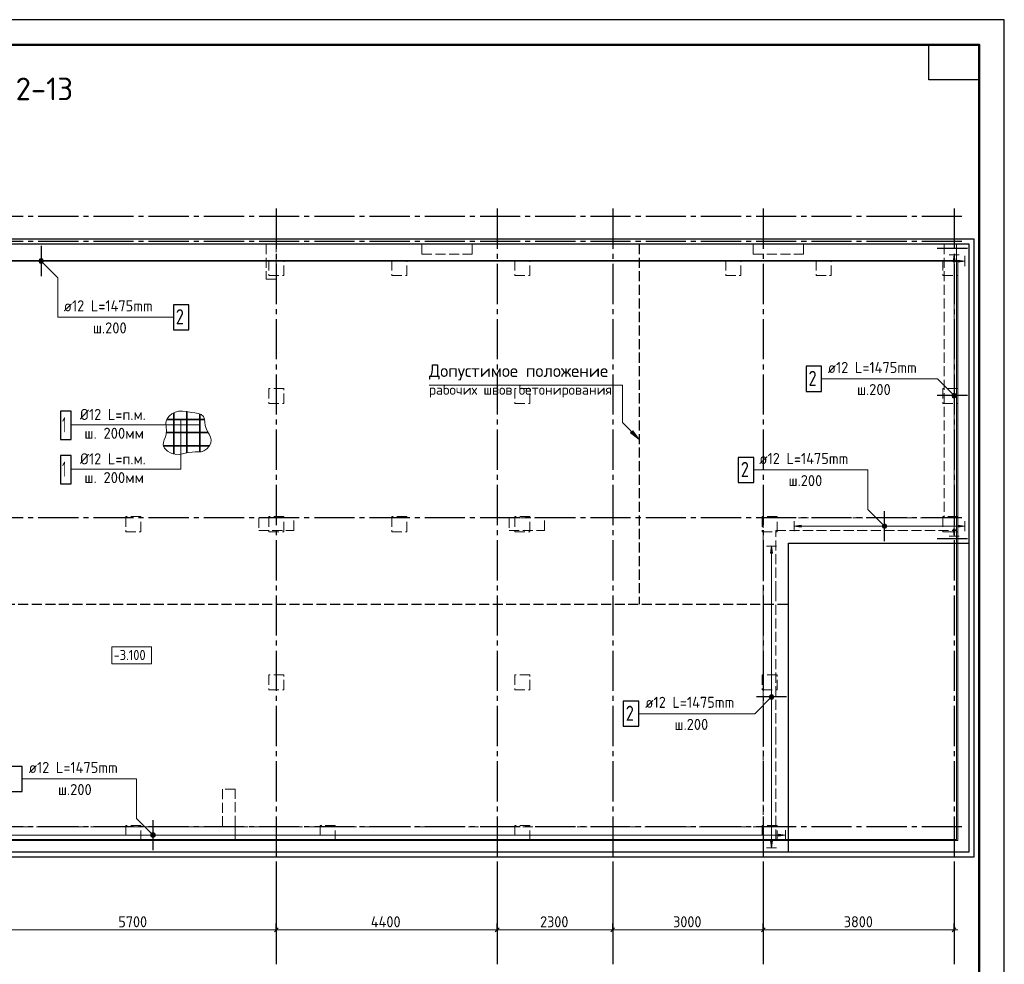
# Model space of a CAD drawing. Header units: millimetres. Extents: x 0 to 42000, y 0 to 29700.
# Tile 5 of 5: x 22388 to 42000, y 10896 to 29700. Entities that reach past the tile are written whole.
import ezdxf

# ---------------------------------------------------------------- set-up
doc = ezdxf.new("R2010")
doc.units = ezdxf.units.MM
doc.linetypes.add('______2', pattern=[270, 200, -70])
doc.linetypes.add('______5', pattern=[1100, 800, -100, 100, -100])
for name, color, linetype, lineweight in [('Standard', 7, 'Continuous', 25), ('ЖБ Пилон', 7, 'Continuous', 35), ('ЖБ Плита Фундамента верхний уровень', 7, 'Continuous', 35), ('ЖБ Стена верхний уровень', 7, 'Continuous', 35), ('Обрамление П-обр. равн.', 52, 'Continuous', 25), ('Общий01', 7, 'Continuous', 13), ('Позиционная метка номер позиции', 7, 'Continuous', 13), ('Размерная линия_ общее', 7, 'Continuous', 13), ('Текст_ общее', 7, 'Continuous', 25)]:
    doc.layers.add(name, color=color, linetype=linetype, lineweight=lineweight)
doc.layers.add('Оси', color=7, linetype='______5', true_color=0x656565)
doc.styles.add('ISOCPEUR', font='txt')

msp = doc.modelspace()

# ---------------------------------------------------------------- hatches: boundary and pattern name
at = {"layer": 'Обрамление П-обр. равн.', "linetype": 'Continuous', "lineweight": 13, "transparency": 33554687}
for points in [[(41020, 24877), (41000, 25017), (40980, 24877)], [(41075, 24876), (41215, 24896), (41075, 24916)], [(41075, 19598), (41215, 19618), (41075, 19638)], [(37384, 19077), (37364, 19217), (37344, 19077)], [(37505, 13448), (37645, 13468), (37505, 13488)]]:
    msp.add_hatch(color=7, dxfattribs=at).paths.add_polyline_path(points)
for points in [[(37955, 19598), (37815, 19618), (37955, 19638)], [(41020, 19557), (41000, 19417), (40980, 19557)], [(37384, 13357), (37364, 13217), (37344, 13357)]]:
    msp.add_hatch(color=7, dxfattribs=at).paths.add_polyline_path(points, flags=16)
at = {"layer": 'Позиционная метка номер позиции', "linetype": 'Continuous', "lineweight": 13, "transparency": 33554687}
for points in [[(22772, 24907), (22803, 24939), (22783, 24927)], [(22803, 24939), (22772, 24907), (22772, 24884)], [(22803, 24939), (22772, 24884), (22826, 24939)], [(22826, 24939), (22772, 24884), (22783, 24864)], [(22826, 24939), (22783, 24864), (22847, 24927)], [(22847, 24927), (22783, 24864), (22803, 24852)], [(22847, 24927), (22803, 24852), (22858, 24907)], [(22858, 24907), (22803, 24852), (22826, 24852)], [(22858, 24907), (22826, 24852), (22858, 24884)], [(22858, 24884), (22826, 24852), (22847, 24864)], [(40968, 22185), (41011, 22260), (40957, 22205)], [(40957, 22205), (41011, 22260), (40988, 22260)], [(40957, 22205), (40988, 22260), (40957, 22228)], [(40957, 22228), (40988, 22260), (40968, 22248)], [(40968, 22185), (41032, 22248), (41011, 22260)], [(40988, 22173), (41032, 22248), (40968, 22185)], [(40988, 22173), (41043, 22228), (41032, 22248)], [(41011, 22173), (41043, 22228), (40988, 22173)], [(41011, 22173), (41043, 22205), (41043, 22228)], [(41043, 22205), (41011, 22173), (41032, 22185)], [(39583, 19586), (39626, 19661), (39572, 19606)], [(39572, 19606), (39626, 19661), (39603, 19661)], [(39572, 19606), (39603, 19661), (39572, 19629)], [(39572, 19629), (39603, 19661), (39583, 19649)], [(39583, 19586), (39647, 19649), (39626, 19661)], [(39603, 19574), (39647, 19649), (39583, 19586)], [(39603, 19574), (39658, 19629), (39647, 19649)], [(39626, 19574), (39658, 19629), (39603, 19574)], [(39626, 19574), (39658, 19606), (39658, 19629)], [(39658, 19606), (39626, 19574), (39647, 19586)], [(37396, 16185), (37332, 16248), (37321, 16228)], [(37396, 16185), (37321, 16228), (37375, 16173)], [(37375, 16173), (37321, 16228), (37321, 16205)], [(37375, 16173), (37321, 16205), (37352, 16173)], [(37352, 16173), (37321, 16205), (37332, 16185)], [(37407, 16205), (37352, 16260), (37332, 16248)], [(37407, 16205), (37332, 16248), (37396, 16185)], [(37407, 16228), (37375, 16260), (37352, 16260)], [(37407, 16228), (37352, 16260), (37407, 16205)], [(37375, 16260), (37407, 16228), (37396, 16248)], [(25013, 13436), (25056, 13511), (25002, 13456)], [(25002, 13456), (25056, 13511), (25033, 13511)], [(25002, 13456), (25033, 13511), (25002, 13479)], [(25002, 13479), (25033, 13511), (25013, 13499)], [(25013, 13436), (25077, 13499), (25056, 13511)], [(25033, 13424), (25077, 13499), (25013, 13436)], [(25033, 13424), (25088, 13479), (25077, 13499)], [(25056, 13424), (25088, 13479), (25033, 13424)], [(25056, 13424), (25088, 13456), (25088, 13479)], [(25088, 13456), (25056, 13424), (25077, 13436)]]:
    msp.add_hatch(color=7, dxfattribs=at).paths.add_polyline_path(points)
msp.add_hatch(color=7, dxfattribs=at).paths.add_polyline_path([(34600, 21516), (34727, 21346), (34557, 21473)], flags=16)

# ---------------------------------------------------------------- linework, layer by layer
at = {"layer": 'Standard', "color": 7, "linetype": 'Continuous', "lineweight": 35, "transparency": 33554687}
for p, q in [((41500, 27600), (41500, 20500)), ((41500, 27200), (41500, 20100))]:
    msp.add_line(p, q, dxfattribs=at)
at = {"layer": 'Standard', "color": 7, "linetype": 'Continuous', "lineweight": 50, "transparency": 33554687}
msp.add_line((41500, 27100), (41500, 23200), dxfattribs=at)
at = {"layer": 'Standard', "color": 7, "linetype": 'Continuous', "lineweight": 25, "transparency": 33554687}
for points in [[(0, 0), (42000, 0), (42000, 29700), (0, 29700), (0, 0)], [(41500, 29200), (41500, 28500), (40500, 28500), (40500, 29200), (41500, 29200)]]:
    msp.add_lwpolyline(points, close=True, dxfattribs=at)
at = {"layer": 'Standard', "color": 7, "linetype": 'Continuous', "lineweight": 50, "transparency": 33554687}
msp.add_lwpolyline([(2000, 29200), (41500, 29200), (41500, 500), (2000, 500), (2000, 29200)], close=True, dxfattribs=at)
at = {"layer": 'Standard', "color": 7, "linetype": 'Continuous', "lineweight": 13, "transparency": 33554687}
for points in [[(41500, 29200), (2000, 29200), (2000, 6000), (41500, 6000), (41500, 29200)], [(4250, 13382), (41050, 13382), (41050, 25232), (4250, 25232), (4250, 13382)], [(4225, 13357), (41075, 13357), (41075, 24907), (4225, 24907), (4225, 13357)]]:
    msp.add_lwpolyline(points, dxfattribs=at)
at = {"layer": 'Standard', "color": 254, "linetype": 'Continuous', "lineweight": 25, "true_color": 0xc4c4ff, "transparency": 33554687}
msp.add_lwpolyline([(3900, 13032), (41400, 13032), (41400, 25332), (3900, 25332), (3900, 13032)], dxfattribs=at)
at = {"layer": 'Standard', "color": 7, "linetype": 'Continuous', "lineweight": 25, "transparency": 33554687}
msp.add_lwpolyline([(4000, 13132), (41300, 13132), (41300, 25232), (4000, 25232), (4000, 13132)], dxfattribs=at)
at = {"layer": 'ЖБ Пилон', "color": 253, "linetype": '______2', "lineweight": 13, "true_color": 0xa0a0a0, "transparency": 33554687}
for p, q in [((27500, 25232), (27300, 25232)), ((27300, 25232), (27300, 24532)), ((27500, 24532), (27500, 25232)), ((31400, 25232), (30400, 25232)), ((30400, 25232), (30400, 25032)), ((31400, 25032), (31400, 25232)), ((38000, 25232), (37000, 25232)), ((37000, 25232), (37000, 25032)), ((38000, 25032), (38000, 25232)), ((30400, 25032), (31400, 25032)), ((37000, 25032), (38000, 25032)), ((27650, 24907), (27350, 24907)), ((27350, 24907), (27350, 24607)), ((27650, 24607), (27650, 24907)), ((30100, 24907), (29800, 24907)), ((29800, 24907), (29800, 24607)), ((30100, 24607), (30100, 24907)), ((32550, 24907), (32250, 24907)), ((32250, 24907), (32250, 24607)), ((32550, 24607), (32550, 24907)), ((36750, 24907), (36450, 24907)), ((36450, 24907), (36450, 24607)), ((36750, 24607), (36750, 24907)), ((38550, 24907), (38250, 24907)), ((38250, 24907), (38250, 24607)), ((38550, 24607), (38550, 24907)), ((41075, 24907), (40775, 24907)), ((40775, 24907), (40775, 24607)), ((41075, 24607), (41075, 24907)), ((27300, 24532), (27500, 24532)), ((27350, 24607), (27650, 24607)), ((29800, 24607), (30100, 24607)), ((32250, 24607), (32550, 24607)), ((36450, 24607), (36750, 24607)), ((38250, 24607), (38550, 24607)), ((40775, 24607), (41075, 24607)), ((27650, 22357), (27350, 22357)), ((27350, 22357), (27350, 22057)), ((27650, 22057), (27650, 22357)), ((32550, 22357), (32250, 22357)), ((32250, 22357), (32250, 22057)), ((32550, 22057), (32550, 22357)), ((41075, 22357), (40775, 22357)), ((40775, 22357), (40775, 22057)), ((41075, 22057), (41075, 22357)), ((27350, 22057), (27650, 22057)), ((32250, 22057), (32550, 22057)), ((40775, 22057), (41075, 22057)), ((24800, 19807), (24500, 19807)), ((24500, 19807), (24500, 19507)), ((24800, 19507), (24800, 19807)), ((27850, 19782), (27150, 19782)), ((27150, 19782), (27150, 19532)), ((27650, 19807), (27350, 19807)), ((27350, 19807), (27350, 19507)), ((27650, 19507), (27650, 19807)), ((27850, 19532), (27850, 19782)), ((30100, 19807), (29800, 19807)), ((29800, 19807), (29800, 19507)), ((30100, 19507), (30100, 19807)), ((32840, 19782), (32140, 19782)), ((32140, 19782), (32140, 19532)), ((32550, 19807), (32250, 19807)), ((32250, 19807), (32250, 19507)), ((32550, 19507), (32550, 19807)), ((32840, 19532), (32840, 19782)), ((37475, 19807), (37175, 19807)), ((37175, 19807), (37175, 19507)), ((37475, 19507), (37475, 19807)), ((41075, 19807), (40775, 19807)), ((40775, 19807), (40775, 19507)), ((41075, 19507), (41075, 19807)), ((24500, 19507), (24800, 19507)), ((27150, 19532), (27850, 19532)), ((27350, 19507), (27650, 19507)), ((29800, 19507), (30100, 19507)), ((32140, 19532), (32840, 19532)), ((32250, 19507), (32550, 19507)), ((37175, 19507), (37475, 19507)), ((40775, 19507), (41075, 19507)), ((27650, 16657), (27350, 16657)), ((27350, 16657), (27350, 16357)), ((27650, 16357), (27650, 16657)), ((32550, 16657), (32250, 16657)), ((32250, 16657), (32250, 16357)), ((32550, 16357), (32550, 16657)), ((37475, 16657), (37175, 16657)), ((37175, 16657), (37175, 16357)), ((37475, 16357), (37475, 16657)), ((27350, 16357), (27650, 16357)), ((32250, 16357), (32550, 16357)), ((37175, 16357), (37475, 16357)), ((24800, 13657), (24500, 13657)), ((24500, 13657), (24500, 13357)), ((24800, 13357), (24800, 13657)), ((28675, 13657), (28375, 13657)), ((28375, 13657), (28375, 13357)), ((28675, 13357), (28675, 13657)), ((32550, 13657), (32250, 13657)), ((32250, 13657), (32250, 13357)), ((32550, 13357), (32550, 13657)), ((37475, 13657), (37175, 13657)), ((37175, 13657), (37175, 13357)), ((37475, 13357), (37475, 13657)), ((24500, 13357), (24800, 13357)), ((28375, 13357), (28675, 13357)), ((32250, 13357), (32550, 13357)), ((37175, 13357), (37475, 13357))]:
    msp.add_line(p, q, dxfattribs=at)
at = {"layer": 'ЖБ Плита Фундамента верхний уровень', "color": 251, "linetype": 'Continuous', "lineweight": 25, "true_color": 0x656565, "transparency": 33554687}
for p, q in [((41300, 25232), (4000, 25232)), ((41300, 19282), (41300, 25232)), ((37700, 13132), (37700, 19282)), ((37700, 19282), (41300, 19282)), ((12100, 13132), (37700, 13132))]:
    msp.add_line(p, q, dxfattribs=at)
at = {"layer": 'ЖБ Стена верхний уровень', "color": 253, "linetype": '______2', "lineweight": 13, "true_color": 0xa0a0a0, "transparency": 33554687}
for p, q in [((41050, 25232), (40800, 25232)), ((40800, 25232), (40800, 19782)), ((41050, 19782), (41050, 25232)), ((40800, 19782), (37200, 19782)), ((37200, 19782), (37200, 19532)), ((41050, 19532), (41050, 19782)), ((37200, 19532), (37200, 18322)), ((37450, 19532), (41050, 19532)), ((37450, 18322), (37450, 19532)), ((37200, 18322), (37200, 15422)), ((37450, 15422), (37450, 18322)), ((37200, 15422), (37200, 13632)), ((37450, 13382), (37450, 15422)), ((26430, 14382), (26430, 13632)), ((26680, 14382), (26430, 14382)), ((26680, 13382), (26680, 14382)), ((26430, 13632), (22070, 13632)), ((37200, 13632), (26680, 13632)), ((26680, 13632), (26680, 13382)), ((22070, 13382), (26430, 13382)), ((26430, 13382), (26680, 13382)), ((26680, 13382), (37200, 13382)), ((37200, 13382), (37450, 13382))]:
    msp.add_line(p, q, dxfattribs=at)
at = {"layer": 'Обрамление П-обр. равн.', "color": 7, "linetype": 'Continuous', "lineweight": 25, "transparency": 33554687}
for p, q in [((22815, 25196), (22815, 24596)), ((22815, 25196), (22815, 24596)), ((41264, 25147), (40664, 25147)), ((41264, 25147), (40664, 25147)), ((41264, 22217), (40664, 22217)), ((41264, 22217), (40664, 22217)), ((39615, 19318), (39615, 19918)), ((39615, 19318), (39615, 19918)), ((41264, 19367), (40664, 19367)), ((41264, 19367), (40664, 19367)), ((37664, 16217), (37064, 16217)), ((37664, 16217), (37064, 16217)), ((25045, 13168), (25045, 13768)), ((25045, 13168), (25045, 13768))]:
    msp.add_line(p, q, dxfattribs=at)
at = {"layer": 'Обрамление П-обр. равн.', "color": 251, "linetype": 'Continuous', "lineweight": 13, "true_color": 0x494949, "transparency": 33554687}
for p, q in [((41000, 25017), (40900, 25017)), ((41000, 25017), (40980, 24877)), ((41020, 24877), (41000, 25017)), ((41000, 25017), (41100, 25017)), ((41000, 25017), (41000, 25017)), ((41215, 24896), (41075, 24916)), ((41075, 24916), (41075, 24876)), ((41215, 24896), (41215, 24996)), ((4355, 24896), (41075, 24896)), ((40980, 24877), (41020, 24877)), ((41000, 19557), (41000, 24877)), ((41075, 24876), (41215, 24896)), ((41215, 24896), (41215, 24796)), ((41215, 24896), (41215, 24896)), ((37815, 19618), (37815, 19718)), ((37815, 19618), (37955, 19638)), ((37955, 19598), (37815, 19618)), ((37815, 19618), (37815, 19518)), ((37815, 19618), (37815, 19618)), ((37955, 19638), (37955, 19598)), ((37955, 19618), (41075, 19618)), ((41215, 19618), (41075, 19638)), ((41075, 19638), (41075, 19598)), ((41075, 19598), (41215, 19618)), ((41215, 19618), (41215, 19718)), ((41215, 19618), (41215, 19518)), ((41215, 19618), (41215, 19618)), ((41000, 19417), (40900, 19417)), ((41000, 19417), (40980, 19557)), ((40980, 19557), (41020, 19557)), ((41020, 19557), (41000, 19417)), ((41000, 19417), (41100, 19417)), ((41000, 19417), (41000, 19417)), ((37364, 19217), (37264, 19217)), ((37364, 19217), (37344, 19077)), ((37344, 19077), (37384, 19077)), ((37384, 19077), (37364, 19217)), ((37364, 19217), (37464, 19217)), ((37364, 19217), (37364, 19217)), ((37364, 13357), (37364, 19077)), ((37645, 13468), (37645, 13568)), ((12385, 13468), (37505, 13468)), ((37364, 13217), (37344, 13357)), ((37344, 13357), (37384, 13357)), ((37384, 13357), (37364, 13217)), ((37645, 13468), (37505, 13488)), ((37505, 13488), (37505, 13448)), ((37505, 13448), (37645, 13468)), ((37645, 13468), (37645, 13368)), ((37645, 13468), (37645, 13468)), ((37364, 13217), (37264, 13217)), ((37364, 13217), (37464, 13217)), ((37364, 13217), (37364, 13217))]:
    msp.add_line(p, q, dxfattribs=at)
at = {"layer": 'Обрамление П-обр. равн.', "color": 7, "linetype": 'Continuous', "lineweight": 25, "transparency": 33554687}
for points in [[(25449, 23527), (25759, 23527), (25759, 24027), (25449, 24027), (25449, 23527)], [(38051, 22300), (38361, 22300), (38361, 22800), (38051, 22800), (38051, 22300)], [(36702, 20486), (37012, 20486), (37012, 20986), (36702, 20986), (36702, 20486)], [(34411, 15633), (34721, 15633), (34721, 16133), (34411, 16133), (34411, 15633)], [(22128, 14336), (22438, 14336), (22438, 14836), (22128, 14836), (22128, 14336)]]:
    msp.add_lwpolyline(points, dxfattribs=at)
at = {"layer": 'Общий01', "color": 251, "linetype": '______2', "lineweight": 25, "true_color": 0x656565, "transparency": 33554687}
for p, q in [((34727, 25232), (34727, 18062)), ((12100, 18062), (37700, 18062))]:
    msp.add_line(p, q, dxfattribs=at)
at = {"layer": 'Общий01', "color": 7, "linetype": 'Continuous', "lineweight": 18, "transparency": 33554687}
msp.add_lwpolyline([(24225, 16880), (25011, 16880), (25011, 17213), (24225, 17213), (24225, 16880)], dxfattribs=at)
at = {"layer": 'Оси', "color": 8, "linetype": '______5', "lineweight": -3, "transparency": 33554687}
for p, q in [((27500, 25939), (27500, 12896)), ((31900, 25939), (31900, 12896)), ((34200, 25939), (34200, 12896)), ((37200, 25939), (37200, 12896)), ((41000, 25939), (41000, 12896)), ((41157, 25782), (3764, 25782)), ((41157, 25282), (3764, 25282)), ((41157, 19782), (3764, 19782)), ((41157, 13632), (3764, 13632))]:
    msp.add_line(p, q, dxfattribs=at)
at = {"layer": 'Оси', "color": 7, "linetype": 'Continuous', "lineweight": 25, "transparency": 33554687}
for p, q in [((27500, 12896), (27500, 10896)), ((31900, 12896), (31900, 10896)), ((34200, 12896), (34200, 10896)), ((37200, 12896), (37200, 10896)), ((41000, 12896), (41000, 10896))]:
    msp.add_line(p, q, dxfattribs=at)
at = {"layer": 'Позиционная метка номер позиции', "color": 7, "linetype": 'Continuous', "lineweight": 13, "transparency": 33554687}
for p, q in [((22783, 24927), (22783, 24927)), ((22847, 24927), (22847, 24927)), ((22783, 24864), (22783, 24864)), ((22847, 24864), (22847, 24864)), ((40968, 22248), (40968, 22248)), ((40968, 22185), (40968, 22185)), ((41032, 22248), (41032, 22248)), ((41032, 22185), (41032, 22185)), ((34557, 21473), (34600, 21516)), ((34727, 21346), (34557, 21473)), ((34578, 21495), (34568, 21505)), ((34600, 21516), (34727, 21346)), ((34727, 21346), (34727, 21346)), ((34727, 21346), (34727, 21346)), ((34727, 21346), (34727, 21346)), ((39583, 19649), (39583, 19649)), ((39647, 19649), (39647, 19649)), ((39583, 19586), (39583, 19586)), ((39647, 19586), (39647, 19586)), ((37332, 16248), (37332, 16248)), ((37332, 16185), (37332, 16185)), ((37396, 16248), (37396, 16248)), ((37396, 16185), (37396, 16185)), ((25013, 13499), (25013, 13499)), ((25013, 13436), (25013, 13436)), ((25077, 13499), (25077, 13499)), ((25077, 13436), (25077, 13436))]:
    msp.add_line(p, q, dxfattribs=at)
at = {"layer": 'Позиционная метка номер позиции', "color": 7, "linetype": 'Continuous', "lineweight": 35, "transparency": 33554687}
for p, q in [((25458, 21877), (25458, 21054)), ((25719, 21898), (25719, 21075)), ((25979, 21850), (25979, 21097)), ((25315, 21740), (26070, 21740)), ((25310, 21480), (26139, 21480)), ((25248, 21219), (26170, 21219))]:
    msp.add_line(p, q, dxfattribs=at)
at = {"layer": 'Позиционная метка номер позиции', "color": 7, "linetype": 'Continuous', "lineweight": 13, "transparency": 33554687}
for points in [[(22815, 24896), (23148, 24562), (23148, 23777), (25443, 23777)], [(34727, 21346), (34394, 21679), (34394, 22425), (30541, 22425)], [(41000, 22217), (40667, 22550), (38372, 22550)], [(23402, 20753), (25601, 20753), (25601, 21740)], [(23402, 21636), (24745, 21636), (25979, 21636)], [(39615, 19618), (39282, 19951), (39282, 20736), (37012, 20736)], [(37364, 16217), (37031, 15883), (34736, 15883)], [(25045, 13468), (24712, 13801), (24712, 14586), (22438, 14586)]]:
    msp.add_lwpolyline(points, dxfattribs=at)
at = {"layer": 'Позиционная метка номер позиции', "color": 7, "linetype": 'Continuous', "lineweight": 25, "transparency": 33554687}
for points in [[(23203, 21346), (23413, 21346), (23413, 21906), (23203, 21906), (23203, 21346)], [(23203, 20463), (23413, 20463), (23413, 21023), (23203, 21023), (23203, 20463)]]:
    msp.add_lwpolyline(points, dxfattribs=at)
at = {"layer": 'Позиционная метка номер позиции', "color": 7, "linetype": '______2', "lineweight": 13, "transparency": 33554687}
msp.add_lwpolyline([(25801, 21883), (25717, 21898), (25634, 21907), (25552, 21904), (25473, 21883), (25418, 21855), (25370, 21816), (25331, 21770), (25307, 21717), (25299, 21654), (25304, 21588), (25311, 21520), (25307, 21452), (25290, 21395), (25268, 21339), (25250, 21285), (25245, 21234), (25272, 21169), (25329, 21113), (25405, 21072), (25488, 21048), (25576, 21046), (25659, 21061), (25741, 21081), (25824, 21094), (25884, 21095), (25943, 21095), (26002, 21100), (26058, 21116), (26116, 21154), (26163, 21209), (26194, 21271), (26202, 21335), (26188, 21392), (26160, 21446), (26127, 21501), (26100, 21560), (26085, 21624), (26078, 21690), (26068, 21751), (26047, 21801), (26005, 21838), (25946, 21861), (25877, 21874), (25801, 21883)], dxfattribs=at)
at = {"layer": 'Позиционная метка номер позиции', "color": 7, "linetype": 'Continuous', "lineweight": 13, "transparency": 33554687}
for centre in [(22815, 24896), (41000, 22217), (39615, 19618), (37364, 16217), (25045, 13468)]:
    msp.add_circle(centre, 45, dxfattribs=at)
at = {"layer": 'Размерная линия_ общее', "color": 7, "linetype": 'Continuous', "lineweight": 13, "transparency": 33554687}
for p, q in [((21800, 11582), (27500, 11582)), ((27500, 11582), (31900, 11582)), ((31900, 11582), (34200, 11582)), ((34200, 11582), (37200, 11582)), ((37200, 11582), (41000, 11582)), ((41000, 11582), (41075, 11582))]:
    msp.add_line(p, q, dxfattribs=at)
at = {"layer": 'Размерная линия_ общее', "color": 7, "linetype": 'Continuous', "lineweight": 25, "transparency": 33554687}
for p, q in [((27462, 11544), (27537, 11619)), ((31862, 11544), (31937, 11619)), ((34162, 11544), (34237, 11619)), ((37162, 11544), (37237, 11619)), ((40962, 11544), (41037, 11619))]:
    msp.add_line(p, q, dxfattribs=at)
at = {"layer": 'Размерная линия_ общее', "color": 253, "linetype": 'Continuous', "lineweight": -3, "true_color": 0xa0a0a0, "transparency": 33554687}
for p, q in [((27500, 11582), (27500, 11707)), ((27500, 11582), (27500, 11457)), ((27500, 11582), (27500, 11096)), ((31900, 11582), (31900, 11707)), ((31900, 11582), (31900, 11457)), ((31900, 11582), (31900, 11096)), ((34200, 11582), (34200, 11707)), ((34200, 11582), (34200, 11457)), ((34200, 11582), (34200, 11096)), ((37200, 11582), (37200, 11707)), ((37200, 11582), (37200, 11457)), ((37200, 11582), (37200, 11096)), ((41000, 11582), (41000, 11707)), ((41000, 11582), (41000, 11457)), ((41000, 11582), (41000, 11096))]:
    msp.add_line(p, q, dxfattribs=at)

# ---------------------------------------------------------------- texts
at = {"layer": 'Standard', "color": 7, "linetype": 'Continuous', "lineweight": 25, "transparency": 33554687, "attachment_point": 7, "style": 'ISOCPEUR'}
for s, insert, char_height, width in [('\\W0.99;Допустимое положение', (30541, 22519), 250, 3746.14), ('\\W0.99;рабочих швов бетонирования', (30541, 22179), 200, 3816.49)]:
    msp.add_mtext(s, dxfattribs=dict(at, insert=insert, char_height=char_height, width=width))
at = {"layer": 'Обрамление П-обр. равн.', "color": 7, "linetype": 'Continuous', "lineweight": 13, "transparency": 33554687, "attachment_point": 7, "style": 'ISOCPEUR'}
for s, insert, char_height, width in [('\\W0.94;ø12 L=1475mm ', (23264, 23894), 220, 2126.49), ('\\W0.78;2', (25499, 23637), 300, 326.41), ('\\W0.95;ш.200 ', (23847, 23454), 220, 962.13), ('\\W0.94;ø12 L=1475mm ', (38483, 22667), 220, 2126.5), ('\\W0.78;2', (38101, 22410), 300, 326.41), ('\\W0.95;ш.200 ', (39066, 22227), 220, 962.13), ('\\W0.94;ø12 L=1475mm ', (37119, 20854), 220, 2126.49), ('\\W0.78;2', (36752, 20596), 300, 326.41), ('\\W0.95;ш.200 ', (37702, 20414), 220, 962.12), ('\\W0.94;ø12 L=1475mm ', (34848, 16001), 220, 2126.49), ('\\W0.78;2', (34461, 15743), 300, 326.41), ('\\W0.95;ш.200 ', (35431, 15561), 220, 962.14), ('\\W0.94;ø12 L=1475mm ', (22568, 14704), 220, 2126.49), ('\\W0.95;ш.200 ', (23151, 14264), 220, 962.12)]:
    msp.add_mtext(s, dxfattribs=dict(at, insert=insert, char_height=char_height, width=width))
at = {"layer": 'Общий01', "color": 7, "linetype": 'Continuous', "lineweight": 18, "transparency": 33554687, "insert": (24258, 16953), "char_height": 200, "width": 809.42, "attachment_point": 7, "style": 'ISOCPEUR'}
msp.add_mtext('\\W0.90;-3.100', dxfattribs=at)
at = {"layer": 'Позиционная метка номер позиции', "color": 7, "linetype": 'Continuous', "lineweight": 25, "transparency": 33554687, "attachment_point": 7, "style": 'ISOCPEUR'}
for s, insert, char_height, width in [('\\W0.56;1', (23233, 21486), 300, 233.34), ('\\W0.94;Ø12 L=п.м.', (23589, 21731), 220, 1488.68), ('\\W0.96;ш. 200мм', (23677, 21357), 220, 1315.47), ('\\W0.94;Ø12 L=п.м.', (23589, 20848), 220, 1488.68), ('\\W0.56;1', (23233, 20603), 300, 233.34), ('\\W0.96;ш. 200мм', (23677, 20474), 220, 1315.47)]:
    msp.add_mtext(s, dxfattribs=dict(at, insert=insert, char_height=char_height, width=width))
at = {"layer": 'Размерная линия_ общее', "color": 7, "linetype": 'Continuous', "lineweight": 25, "transparency": 33554687, "char_height": 220, "attachment_point": 7, "style": 'ISOCPEUR'}
for s, insert, width in [('\\W0.93;5700', (24353, 11632), 718.11), ('\\W0.94;4400', (29381, 11632), 762.65), ('\\W0.93;2300', (32753, 11632), 718.1), ('\\W0.93;3000', (35403, 11632), 718.09), ('\\W0.93;3800', (38803, 11632), 718.09)]:
    msp.add_mtext(s, dxfattribs=dict(at, insert=insert, width=width))
at = {"layer": 'Текст_ общее', "color": 7, "linetype": 'Continuous', "lineweight": 50, "transparency": 33554687, "insert": (3000, 27975), "char_height": 450, "width": 21136.69, "attachment_point": 7, "style": 'ISOCPEUR'}
msp.add_mtext('\\W0.99;Схема фонового армирования конструкции плиты ростверка в осях 2-13', dxfattribs=at)

doc.saveas('drawing.dxf')
